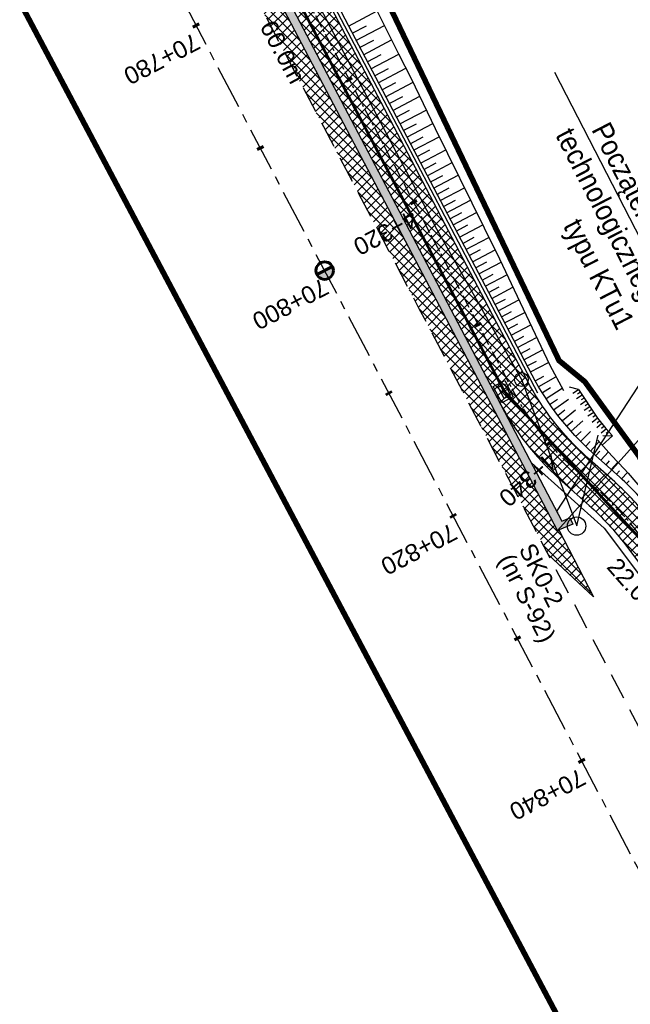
# Model space of a CAD drawing. Header units: metres. Extents: x 7529682 to 7533711, y 5721186 to 5727842.
# Tile 4 of 112: x 7531697 to 7531742, y 5723923 to 5723994. Entities that reach past the tile are written whole.
import ezdxf
from ezdxf import colors
from ezdxf.entities.mleader import LeaderData, LeaderLine
from ezdxf.math import Vec2, Vec3

# ---------------------------------------------------------------- set-up
doc = ezdxf.new("R2010")
doc.units = ezdxf.units.M
for name, pattern in [('817-dzialki-09-05-04$0$HIDDEN', [0.375, 0.25, -0.125]), ('CENTER', [50.8, 31.75, -6.35, 6.35, -6.35]), ('HIDDEN', [9.525, 6.35, -3.175])]:
    doc.linetypes.add(name, pattern=pattern)
for name, color, linetype in [('C-DROGI-SYTUACJA-ETYKIETY', 7, 'Continuous'), ('D-hatch-pobocza', 131, 'Continuous'), ('D-pobocza', 7, 'Continuous'), ('D-skarpa', 7, 'Continuous'), ('D-skarpa-kreskowanie', 7, 'Continuous')]:
    doc.layers.add(name, color=color, linetype=linetype)
for name, color, linetype, lineweight, true_color in [('D-bariery', 7, 'FENCELINE2', 30, 0xff0f0f), ('D-hatch-ciag-pieszo-rowerowy', 7, 'Continuous', 13, 0xff9f80), ('D-LR-etap-III', 7, '817-dzialki-09-05-04$0$HIDDEN', 50, 0xff1aff)]:
    doc.layers.add(name, color=color, linetype=linetype, lineweight=lineweight, true_color=true_color)
for name, color, linetype, lineweight in [('D-krawędzie', 7, 'Continuous', 30), ('D-obrzeża', 7, 'Continuous', 30), ('D-opisy', 7, 'Continuous', 30), ('D-oś', 10, 'CENTER', 30), ('D-ścieki', 7, 'Continuous', 30), ('Sieci-KD-proj', 2, 'KANDESZCZ_X2', 30), ('Sieci-T-kanal technologiczny', 4, 'kt kanał technologiczny', 30)]:
    doc.layers.add(name, color=color, linetype=linetype, lineweight=lineweight)
for name, color, linetype, true_color in [('D-opis-KT-dlugosci', 7, 'Continuous', 0xff8000), ('D-opis-KT-studnie', 7, 'Continuous', 0xff8000), ('poprzeczki', 7, 'Continuous', 0x0000c7)]:
    doc.layers.add(name, color=color, linetype=linetype, true_color=true_color)
doc.styles.add('ARIAL', font='arial.ttf', dxfattribs={"height": 1})
doc.styles.add('DIMTEXT', font='simplex.shx', dxfattribs={"width": 0.7})
doc.styles.get("Standard").update_dxf_attribs({"font": 'arial.ttf'})
doc.linetypes.add('FENCELINE2', pattern='A,6.35,-2.54,[132,ltypeshp.shx,S=2.54,R=0,X=-2.54,Y=0],-2.54,25.4', length=36.83)
doc.linetypes.add('KANDESZCZ_X2', pattern='A,4.366477,-0.326302,["kd",DIMTEXT,S=1.28,R=0,X=0,Y=-0.405864],-2.036296,4.465198', length=11.194273)
doc.linetypes.add('kt kanał technologiczny', pattern='A,1,-0.8,["kt",Standard,S=0.5,R=0,X=-0.7,Y=-0.15],-0.3', length=2.1)
pattern_1 = [(45, (0, 0), (-0.33675960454, 0.33675960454), []), (135, (0, 0), (-0.33675960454, -0.33675960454), [])]

# ---------------------------------------------------------------- blocks, each defined once
blk = doc.blocks.new('kilometraz')
at = {"linetype": 'ByBlock', "lineweight": -2}
blk.add_hatch(color=0, dxfattribs=at).paths.add_polyline_path([(0, -0.28125, 0.41421356), (0.28125, 0, 0.41421356), (0, 0.28125)])
at = {"color": 0, "linetype": 'ByBlock', "lineweight": -2}
blk.add_line((0, 0.28125), (0, -0.28125), dxfattribs=at)
blk.add_circle((0, 0), 0.28125, dxfattribs=at)
blk = doc.blocks.new('AeccTickLine')
at = {"color": 0, "linetype": 'ByBlock', "lineweight": -2}
blk.add_line((0, 1), (0, -1), dxfattribs=at)
blk = doc.blocks.new('SKR2')
at = {"layer": 'Sieci-T-kanal technologiczny', "color": 2, "lineweight": 25}
for points in [[(0.028, -0.188), (0.958, -1.153), (0.282, -1.805), (-0.648, -0.84)], [(-0.038, -0.537), (0.607, -1.206), (0.233, -1.567), (-0.412, -0.898)]]:
    blk.add_lwpolyline(points, close=True, dxfattribs=at)
blk.add_lwpolyline([(-0.09, -1.232), (0.285, -0.872)], dxfattribs=at)

msp = doc.modelspace()

# ---------------------------------------------------------------- hatches: boundary and pattern name
at = {"layer": 'D-hatch-ciag-pieszo-rowerowy'}
h = msp.add_hatch(dxfattribs=at)
h.set_pattern_fill('ANSI37', color=256, scale=0.15, style=0)
h.set_pattern_definition(pattern_1)
h.paths.add_polyline_path([(7531670.459, 5724086.719), (7531652.861, 5724119.415), (7531649.994, 5724119.544), (7531666.66, 5724088.578), (7531679.391, 5724065.76), (7531684.868, 5724055.947), (7531688.519, 5724049.118), (7531697.217, 5724032.629), (7531705.519, 5724016.848), (7531710.985, 5724006.444), (7531717.725, 5723993.613), (7531720.609, 5723993.497), (7531714.804, 5724004.546), (7531709.338, 5724014.95), (7531701.035, 5724030.733), (7531692.333, 5724047.23), (7531688.668, 5724054.085), (7531683.18, 5724063.918)])
h = msp.add_hatch(dxfattribs=at)
h.set_pattern_fill('ANSI37', color=256, scale=0.15, style=0)
h.set_pattern_definition(pattern_1)
h.paths.add_polyline_path([(7531754.352, 5723930.752), (7531754.819, 5723928.454), (7531757.839, 5723926.145), (7531757.375, 5723928.427)])
h.paths.add_polyline_path([(7531731.715, 5723966.988), (7531733.968, 5723968.068), (7531731.885, 5723972.032), (7531724.979, 5723985.179), (7531720.609, 5723993.497), (7531717.725, 5723993.613), (7531728.066, 5723973.93)])
h = msp.add_hatch(dxfattribs=at)
h.set_pattern_fill('ANSI37', color=256, scale=0.15, style=0)
h.set_pattern_definition(pattern_1)
h.paths.add_polyline_path([(7531742.14, 5723956.76, 0.048597), (7531739.516, 5723959.617), (7531737.423, 5723961.493, -0.08906), (7531733.076, 5723967.067), (7531732.835, 5723967.525), (7531731.715, 5723966.988), (7531732.083, 5723966.286, 0.089262), (7531736.437, 5723960.698), (7531738.591, 5723958.767, -0.048597), (7531741.215, 5723955.911), (7531749.479, 5723944.943, -0.1118), (7531753.106, 5723936.888), (7531754.352, 5723930.752), (7531755.864, 5723929.59), (7531754.274, 5723937.414, 0.1118), (7531750.648, 5723945.469)])
h.paths.add_polyline_path([(7531743.065, 5723957.61, 0.048597), (7531740.441, 5723960.466), (7531738.437, 5723962.263, -0.089262), (7531734.082, 5723967.852), (7531733.968, 5723968.068), (7531732.835, 5723967.525), (7531733.076, 5723967.067, 0.08906), (7531737.423, 5723961.493), (7531739.516, 5723959.617, -0.048597), (7531742.14, 5723956.76), (7531750.648, 5723945.469, -0.1118), (7531754.274, 5723937.414), (7531755.864, 5723929.59), (7531757.375, 5723928.427), (7531755.443, 5723937.941, 0.1118), (7531751.816, 5723945.995)])
at = {"layer": 'D-hatch-pobocza'}
h = msp.add_hatch(dxfattribs=at)
h.set_pattern_fill('ANSI37', color=256, scale=0.15, style=0)
h.set_pattern_definition(pattern_1)
h.paths.add_polyline_path([(7531641.558, 5724137.252), (7531638.974, 5724135.896), (7531641.007, 5724132.022), (7531664.906, 5724087.617), (7531677.644, 5724064.786), (7531683.112, 5724054.988), (7531686.753, 5724048.18), (7531695.448, 5724031.697), (7531703.749, 5724015.917), (7531709.214, 5724005.514), (7531719.389, 5723986.147), (7531726.295, 5723973), (7531732.741, 5723960.736), (7531735.13, 5723956.19), (7531735.64, 5723955.219), (7531738.921, 5723952.151), (7531736.413, 5723957.005), (7531736.306, 5723956.962), (7531727.535, 5723973.651), (7531720.628, 5723986.798), (7531710.454, 5724006.165), (7531704.988, 5724016.569), (7531696.686, 5724032.349), (7531687.989, 5724048.837), (7531684.341, 5724055.659), (7531678.867, 5724065.468), (7531666.134, 5724088.29), (7531645.571, 5724126.496, -0.044899), (7531643.415, 5724131.539)])
at = {"layer": 'D-ścieki', "linetype": 'ByBlock', "true_color": 0x00cccc}
h = msp.add_hatch(color=132, dxfattribs=at)
edge = h.paths.add_edge_path()
edge.add_line((7531642.006, 5724137.812), (7531641.436, 5724137.627))
edge.add_line((7531641.436, 5724137.627), (7531643.415, 5724131.539))
edge.add_arc((7531672.516, 5724140.998), 30.6, 198.0068, 208.28993)
edge.add_line((7531645.571, 5724126.496), (7531666.134, 5724088.29))
edge.add_line((7531666.134, 5724088.29), (7531678.867, 5724065.468))
edge.add_line((7531678.867, 5724065.468), (7531684.341, 5724055.659))
edge.add_line((7531684.341, 5724055.659), (7531687.989, 5724048.837))
edge.add_line((7531687.989, 5724048.837), (7531696.686, 5724032.349))
edge.add_line((7531696.686, 5724032.349), (7531704.988, 5724016.569))
edge.add_line((7531704.988, 5724016.569), (7531710.454, 5724006.165))
edge.add_line((7531710.454, 5724006.165), (7531727.535, 5723973.651))
edge.add_line((7531727.535, 5723973.651), (7531736.306, 5723956.962))
edge.add_line((7531736.306, 5723956.962), (7531737.416, 5723957.405))
edge.add_line((7531737.416, 5723957.405), (7531737.21, 5723957.862))
edge.add_line((7531737.21, 5723957.862), (7531736.632, 5723957.631))
edge.add_line((7531736.632, 5723957.631), (7531728.066, 5723973.93))
edge.add_line((7531728.066, 5723973.93), (7531710.985, 5724006.444))
edge.add_line((7531710.985, 5724006.444), (7531705.519, 5724016.848))
edge.add_line((7531705.519, 5724016.848), (7531697.217, 5724032.629))
edge.add_line((7531697.217, 5724032.629), (7531688.519, 5724049.118))
edge.add_line((7531688.519, 5724049.118), (7531684.868, 5724055.947))
edge.add_line((7531684.868, 5724055.947), (7531679.391, 5724065.76))
edge.add_line((7531679.391, 5724065.76), (7531666.66, 5724088.578))
edge.add_line((7531666.66, 5724088.578), (7531646.099, 5724126.78))
edge.add_arc((7531672.516, 5724140.998), 30, 198.0068, 208.28993, ccw=False)
edge.add_line((7531643.985, 5724131.724), (7531642.012, 5724137.794))
edge.add_arc((7531613.482, 5724128.52), 30, 18.0068, 18.04311)

# ---------------------------------------------------------------- linework, layer by layer
at = {"layer": 'D-bariery', "ltscale": 0.05, "flags": 128}
msp.add_lwpolyline([(7531734.881, 5723966.869), (7531732.106, 5723972.149), (7531725.2, 5723985.295), (7531715.025, 5724004.662), (7531709.56, 5724015.066), (7531701.256, 5724030.849), (7531692.554, 5724047.347), (7531688.887, 5724054.205), (7531683.398, 5724064.039), (7531670.678, 5724086.839), (7531650.127, 5724125.022, -0.044899), (7531648.207, 5724129.513), (7531644.999, 5724139.382)], format="xyb", dxfattribs=at)
at = {"layer": 'D-krawędzie', "linetype": 'HIDDEN', "ltscale": 0.3, "flags": 128}
for points in [[(7530572.01, 5726166.06), (7530599.74, 5726113.52), (7530641.555, 5726032.008), (7530660.961, 5725995.07), (7530689.128, 5725941.54), (7530707.336, 5725907.032), (7530725.256, 5725873.093), (7530743.97, 5725837.654), (7530770.527, 5725787.119), (7530787.864, 5725754.267), (7530809.898, 5725712.542), (7530824.739, 5725684.389), (7530840.856, 5725653.693), (7530860.675, 5725616.154), (7530865.283, 5725607.394), (7530878.05, 5725583.08), (7530918.172, 5725507.178), (7530950.163, 5725446.305), (7530993.419, 5725364.265), (7531022.766, 5725308.719), (7531053.81, 5725249.872), (7531081.166, 5725197.875), (7531103.902, 5725154.541), (7531128.123, 5725108.448), (7531149.3, 5725068.25), (7531167.38, 5725033.767), (7531197.165, 5724976.988), (7531228.151, 5724918.034), (7531253.153, 5724870.491), (7531286.796, 5724806.654), (7531306.74, 5724768.665), (7531335.094, 5724714.652), (7531357.319, 5724672.439), (7531373.645, 5724641.454), (7531392.162, 5724605.999), (7531418.48, 5724555.853), (7531439.727, 5724515.582), (7531476.36, 5724446.19), (7531491.8, 5724416.76), (7531531.9, 5724339.933), (7531557.227, 5724291.659), (7531569.852, 5724267.577), (7531591.376, 5724226.548), (7531610.004, 5724191.103), (7531616.883, 5724177.999), (7531629.985, 5724153.025), (7531641.007, 5724132.022), (7531664.906, 5724087.617), (7531677.644, 5724064.786), (7531683.112, 5724054.988), (7531686.753, 5724048.18), (7531695.448, 5724031.697), (7531703.749, 5724015.917), (7531709.214, 5724005.514), (7531719.389, 5723986.147), (7531726.295, 5723973), (7531732.741, 5723960.736), (7531735.13, 5723956.19)], [(7531758.38, 5723911.96), (7531735.13, 5723956.19)]]:
    msp.add_lwpolyline(points, dxfattribs=at)
at = {"layer": 'D-LR-etap-III', "ltscale": 10, "flags": 128}
msp.add_lwpolyline([(7531750.474, 5723895.103, 0.4, 0.4, 0), (7531750.505, 5723895.13, 0.4, 0.4, 0), (7531682.71, 5724022.92, 0.4, 0.4, 0), (7531619.177, 5724147.204, 0.4, 0.4, 0), (7531592.309, 5724198.489, 0.4, 0.4, 0), (7531553.264, 5724272.919, 0.4, 0.4, 0), (7531504.02, 5724366.79, 0.4, 0.4, 0), (7531482.09, 5724407.62, 0.4, 0.4, 0), (7531412.35, 5724541.183, 0.4, 0.4, 0), (7531388.464, 5724586.93, 0.4, 0.4, 0), (7531345.12, 5724669.94, 0.4, 0.4, 0), (7531127.66, 5725081.67, 0.4, 0.4, 0), (7531059.253, 5725211.041, 0.4, 0.4, 0), (7531008.007, 5725307.954, 0.4, 0.4, 0), (7530964.182, 5725390.836, 0.4, 0.4, 0), (7530914.557, 5725484.684, 0.4, 0.4, 0), (7530865.243, 5725577.494, 0.4, 0.4, 0), (7530840.085, 5725624.059, 0.4, 0.4, 0), (7530802.56, 5725694.925, 0.4, 0.4, 0), (7530755.54, 5725787.51, 0.4, 0.4, 0), (7530708.718, 5725876.303, 0.4, 0.4, 0), (7530695.12, 5725902.09, 0.4, 0.4, 0), (7530642.914, 5726001.078, 0.4, 0.4, 0), (7530634.935, 5726016.147, 0.4, 0.4, 0), (7530610.82, 5726061.93, 0.4, 0.4, 0), (7530610.82, 5726061.93, 0.4, 0.4, 0), (7530607.21, 5726063.51, 0.4, 0.4, 0), (7530597.42, 5726080.68, 0.4, 0.4, 0), (7530591.16, 5726088.44, 0.4, 0.4, 0), (7530581.28, 5726107.21, 0.4, 0.4, 0), (7530571.29, 5726130.56, 0.4, 0.4, 0), (7530549.555, 5726171.527, 0.4, 0.4, 0), (7530531.014, 5726206.474, 0.4, 0.4, 0), (7530516.461, 5726236.017, 0.4, 0.4, 0), (7530500.799, 5726266.141, 0.4, 0.4, 0), (7530491.35, 5726283.94, 0.4, 0.4, 0), (7530482.4, 5726303.41, 0.4, 0.4, 0), (7530482.4, 5726303.41, 0.4, 0.4, 0), (7530450.41, 5726357.28, 0.4, 0.4, 0), (7530397.759, 5726458.5, 0.4, 0.4, 0), (7530334.708, 5726583.665, 0.4, 0.4, 0), (7530303.939, 5726645.168, 0.4, 0.4, 0), (7530300.51, 5726651.778, 0.4, 0.4, 0), (7530289.214, 5726671.967, 0.4, 0.4, 0), (7530281.54, 5726685.57, 0.4, 0.4, 0), (7530261.371, 5726724.163, 0.4, 0.4, 0), (7530254.03, 5726738.21, 0.4, 0.4, 0), (7530197.22, 5726845.06, 0.4, 0.4, 0), (7530194.71, 5726849.15, 0.4, 0.4, 0), (7530195.92, 5726850.75, 0.4, 0.4, 0), (7530170.547, 5726892.961, 0.4, 0.4, 0), (7530143.175, 5726945.066, 0.4, 0.4, 0), (7530105.06, 5727018.32, 0.4, 0.4, 0), (7530100.06, 5727027.16, 0.4, 0.4, 0), (7530062.319, 5727099.625, 0.4, 0.4, 0), (7530015.379, 5727189.42, 0.4, 0.4, 0), (7529983.208, 5727250.207, 0.4, 0.4, 0), (7529953.284, 5727306.747, 0.4, 0.4, 0), (7529900.671, 5727406.159, 0.4, 0.4, 0), (7529890.63, 5727425.131, 0.4, 0.4, 0), (7529875.155, 5727454.426, 0.4, 0.4, 0), (7529857.56, 5727487.787, 0.4, 0.4, 0), (7529835.194, 5727530.193, 0.4, 0.4, 0), (7529811.741, 5727574.662, 0.4, 0.4, 0), (7529792.102, 5727611.923, 0.4, 0.4, 0), (7529768.066, 5727657.47, 0.4, 0.4, 0), (7529755.211, 5727682.131, 0.4, 0.4, 0), (7529753.31, 5727681.13, 0.4, 0.4, 0), (7529739.21, 5727707.77, 0.4, 0.4, 0), (7529735.395, 5727711.252, 0.4, 0.4, 0), (7529725.42, 5727730.2, 0.4, 0.4, 0), (7529723.55, 5727729.88, 0.4, 0.4, 0), (7529695.567, 5727782.932, 0.4, 0.4, 0), (7529717.68, 5727794.024, 0.4, 0.4, 0), (7529736.275, 5727758.647, 0.4, 0.4, 0), (7529736.275, 5727758.647, 0.4, 0.4, 0), (7529744.511, 5727750.406, 0.4, 0.4, 0), (7529744.511, 5727750.406, 0.4, 0.4, 0), (7529750.283, 5727738.55, 0.4, 0.4, 0), (7529777.109, 5727687.569, 0.4, 0.4, 0), (7529796.515, 5727651.33, 0.4, 0.4, 0), (7529814.938, 5727616.793, 0.4, 0.4, 0), (7529839.007, 5727572.304, 0.4, 0.4, 0), (7529860.618, 5727532.509, 0.4, 0.4, 0), (7529882.349, 5727491.504, 0.4, 0.4, 0), (7529904.865, 5727449.096, 0.4, 0.4, 0), (7529920.747, 5727418.885, 0.4, 0.4, 0), (7529946.677, 5727368.547, 0.4, 0.4, 0), (7529972.025, 5727320.573, 0.4, 0.4, 0), (7529987.74, 5727290.153, 0.4, 0.4, 0), (7529996.497, 5727273.662, 0.4, 0.4, 0), (7530017.541, 5727234.203, 0.4, 0.4, 0), (7530033.054, 5727204.864, 0.4, 0.4, 0), (7530051.623, 5727170.223, 0.4, 0.4, 0), (7530069.277, 5727137.016, 0.4, 0.4, 0), (7530089.385, 5727097.534, 0.4, 0.4, 0), (7530109.713, 5727060.747, 0.4, 0.4, 0), (7530136.77, 5727011.64, 0.4, 0.4, 0), (7530162.447, 5726962.744, 0.4, 0.4, 0), (7530187.674, 5726916.992, 0.4, 0.4, 0), (7530207.821, 5726879.335, 0.4, 0.4, 0), (7530230.626, 5726834.519, 0.4, 0.4, 0), (7530262.288, 5726776.618, 0.4, 0.4, 0), (7530277.51, 5726760.213, 0.4, 0.4, 0), (7530286.037, 5726744.107, 0.4, 0.4, 0), (7530288.097, 5726735.884, 0.4, 0.4, 0), (7530290.394, 5726725.047, 0.4, 0.4, 0), (7530296.177, 5726713.583, 0.4, 0.4, 0), (7530302.726, 5726701.182, 0.4, 0.4, 0), (7530325.685, 5726657.466, 0.4, 0.4, 0), (7530343.244, 5726623.649, 0.4, 0.4, 0), (7530360.23, 5726591.747, 0.4, 0.4, 0), (7530383.209, 5726548.059, 0.4, 0.4, 0), (7530406.018, 5726503.606, 0.4, 0.4, 0), (7530427.465, 5726462.62, 0.4, 0.4, 0), (7530447.928, 5726424.388, 0.4, 0.4, 0), (7530471.127, 5726379.921, 0.4, 0.4, 0), (7530490.501, 5726343.033, 0.4, 0.4, 0), (7530509.499, 5726306.733, 0.4, 0.4, 0), (7530529.89, 5726267.244, 0.4, 0.4, 0), (7530543.852, 5726238.99, 0.4, 0.4, 0), (7530554.809, 5726218.944, 0.4, 0.4, 0), (7530559.027, 5726212.223, 0.4, 0.4, 0), (7530563.061, 5726206.41, 0.4, 0.4, 0), (7530566.934, 5726200.464, 0.4, 0.4, 0), (7530569.771, 5726194.902, 0.4, 0.4, 0), (7530571.473, 5726191.282, 0.4, 0.4, 0), (7530572.839, 5726188.025, 0.4, 0.4, 0), (7530575.295, 5726182.035, 0.4, 0.4, 0), (7530579.737, 5726173.306, 0.4, 0.4, 0), (7530583.3, 5726167.41, 0.4, 0.4, 0), (7530593.4, 5726163.33, 0.4, 0.4, 0), (7530598.618, 5726155.264, 0.4, 0.4, 0), (7530608.258, 5726140.497, 0.4, 0.4, 0), (7530603.27, 5726136.83, 0.4, 0.4, 0), (7530606.53, 5726131.84, 0.4, 0.4, 0), (7530604.239, 5726124.217, 0.4, 0.4, 0), (7530605.847, 5726121.63, 0.4, 0.4, 0), (7530608.972, 5726116.164, 0.4, 0.4, 0), (7530618.114, 5726097.791, 0.4, 0.4, 0), (7530651.213, 5726034.96, 0.4, 0.4, 0), (7530670.244, 5725998.611, 0.4, 0.4, 0), (7530698.075, 5725945.953, 0.4, 0.4, 0), (7530716.506, 5725911.305, 0.4, 0.4, 0), (7530735.223, 5725875.667, 0.4, 0.4, 0), (7530752.504, 5725842.155, 0.4, 0.4, 0), (7530778.311, 5725793.501, 0.4, 0.4, 0), (7530797.5, 5725756.382, 0.4, 0.4, 0), (7530812.519, 5725728.289, 0.4, 0.4, 0), (7530820.039, 5725713.16, 0.4, 0.4, 0), (7530822.422, 5725710.194, 0.4, 0.4, 0), (7530833.155, 5725688.801, 0.4, 0.4, 0), (7530849.629, 5725656.159, 0.4, 0.4, 0), (7530867.983, 5725621.964, 0.4, 0.4, 0), (7530872.63, 5725612.888, 0.4, 0.4, 0), (7530880.354, 5725597.595, 0.4, 0.4, 0), (7530883.839, 5725593.389, 0.4, 0.4, 0), (7530891.782, 5725587.763, 0.4, 0.4, 0), (7530895.039, 5725584.281, 0.4, 0.4, 0), (7530897.034, 5725580.941, 0.4, 0.4, 0), (7530900.952, 5725579.946, 0.4, 0.4, 0), (7530904.81, 5725571.977, 0.4, 0.4, 0), (7530903.682, 5725568.566, 0.4, 0.4, 0), (7530908.901, 5725558.845, 0.4, 0.4, 0), (7530910.252, 5725545.672, 0.4, 0.4, 0), (7530912.873, 5725538.646, 0.4, 0.4, 0), (7530945.278, 5725478.464, 0.4, 0.4, 0), (7530959.692, 5725450.246, 0.4, 0.4, 0), (7531002.827, 5725368.192, 0.4, 0.4, 0), (7531044.704, 5725290.314, 0.4, 0.4, 0), (7531064.099, 5725253.213, 0.4, 0.4, 0), (7531083.01, 5725216.678, 0.4, 0.4, 0), (7531113.013, 5725158.466, 0.4, 0.4, 0), (7531137.364, 5725113.071, 0.4, 0.4, 0), (7531150.831, 5725086.712, 0.4, 0.4, 0), (7531159.746, 5725076.641, 0.4, 0.4, 0), (7531166.31, 5725074.58, 0.4, 0.4, 0), (7531172.29, 5725062.58, 0.4, 0.4, 0), (7531170.59, 5725055.606, 0.4, 0.4, 0), (7531173.733, 5725044.081, 0.4, 0.4, 0), (7531215.342, 5724964.86, 0.4, 0.4, 0), (7531238.054, 5724921.685, 0.4, 0.4, 0), (7531262.39, 5724875.283, 0.4, 0.4, 0), (7531295.587, 5724811.266, 0.4, 0.4, 0), (7531348.488, 5724712.363, 0.4, 0.4, 0), (7531363.741, 5724682.684, 0.4, 0.4, 0), (7531366.987, 5724675.865, 0.4, 0.4, 0), (7531382.541, 5724646.111, 0.4, 0.4, 0), (7531401.299, 5724610.875, 0.4, 0.4, 0), (7531428.965, 5724558.862, 0.4, 0.4, 0), (7531449.111, 5724520.398, 0.4, 0.4, 0), (7531477.293, 5724465.831, 0.4, 0.4, 0), (7531500.996, 5724421.113, 0.4, 0.4, 0), (7531512.122, 5724400.549, 0.4, 0.4, 0), (7531513.782, 5724396.757, 0.4, 0.4, 0), (7531526.32, 5724379.39, 0.4, 0.4, 0), (7531566.784, 5724302.736, 0.4, 0.4, 0), (7531612.277, 5724225.61, 0.4, 0.4, 0), (7531620.493, 5724210.548, 0.4, 0.4, 0), (7531631.578, 5724196.258, 0.4, 0.4, 0), (7531653.484, 5724152.434, 0.4, 0.4, 0), (7531661.151, 5724128.494, 0.4, 0.4, 0), (7531673.881, 5724101.186, 0.4, 0.4, 0), (7531684.691, 5724081.184, 0.4, 0.4, 0), (7531699.212, 5724051.17, 0.4, 0.4, 0), (7531704.034, 5724040.584, 0.4, 0.4, 0), (7531704.034, 5724040.584, 0.4, 0.4, 0), (7531703.913, 5724037.17, 0.4, 0.4, 0), (7531736.42, 5723969.232, 0.4, 0.4, 0), (7531738.285, 5723967.699, 0.4, 0.4, 0), (7531742.181, 5723962.346, 0.4, 0.4, 0), (7531744.286, 5723958.616, 0.4, 0.4, 0), (7531755.393, 5723944.193, 0.4, 0.4, 0), (7531758.69, 5723936.76, 0.4, 0.4, 0), (7531780.08, 5723929.25, 0.4, 0.4, 0), (7531792.612, 5723906.338, 0.4, 0.4, 0), (7531792.612, 5723906.338, 0.4, 0.4, 0), (7531756.962, 5723883.055, 0.4, 0.4, 0), (7531750.46, 5723895.13, 0.4, 0.4, 0), (7531750.46, 5723895.13, 0, 0, 0)], format="xyseb", dxfattribs=at)
at = {"layer": 'D-obrzeża'}
for points in [[(7531780.894, 5723900.509), (7531779.425, 5723903.067, 0.118613), (7531777.818, 5723904.767), (7531765.06, 5723913.076, -0.200916), (7531758.547, 5723922.659), (7531755.443, 5723937.941, 0.1118), (7531751.816, 5723945.995), (7531743.065, 5723957.61, 0.048597), (7531740.441, 5723960.466), (7531738.437, 5723962.263, -0.089262), (7531734.082, 5723967.852), (7531731.885, 5723972.032), (7531724.979, 5723985.179), (7531714.804, 5724004.546), (7531709.338, 5724014.95), (7531701.035, 5724030.733), (7531692.333, 5724047.23), (7531688.668, 5724054.085), (7531683.18, 5724063.918), (7531670.459, 5724086.719), (7531649.907, 5724124.904, -0.044899), (7531647.969, 5724129.436), (7531644.775, 5724139.264)], [(7531732.083, 5723966.286, 0.089262), (7531736.437, 5723960.698), (7531738.591, 5723958.767, -0.048597), (7531741.215, 5723955.911), (7531749.479, 5723944.943, -0.1118), (7531753.106, 5723936.888), (7531756.305, 5723921.136, 0.200916), (7531762.819, 5723911.553), (7531767.399, 5723908.569, -0.118613), (7531773.828, 5723901.77), (7531776.05, 5723897.9)]]:
    msp.add_lwpolyline(points, format="xyb", dxfattribs=at)
at = {"layer": 'D-opisy', "linetype": 'Continuous'}
msp.add_line((7531736.306, 5723956.962), (7531763.005, 5723986.747), dxfattribs=at)
at = {"layer": 'D-oś', "ltscale": 0.1}
msp.add_lwpolyline([(7531812.381, 5723798.617), (7531655.397, 5724097.9), (7531637.916, 5724130.379), (7531626.886, 5724151.399), (7531613.784, 5724176.372), (7531606.906, 5724189.475), (7531588.276, 5724224.922), (7531566.752, 5724265.952), (7531554.126, 5724290.035), (7531528.89, 5724338.207), (7531488.683, 5724414.901), (7531465.302, 5724459.448)], dxfattribs=at)
at = {"layer": 'D-oś', "ltscale": 0.03}
msp.add_lwpolyline([(7531617.003, 5724190.143), (7531641.087, 5724144.244, -0.042262), (7531643.052, 5724139.579), (7531645.974, 5724130.59, 0.044899), (7531648.088, 5724125.646), (7531669.363, 5724086.118), (7531687.571, 5724053.485), (7531733.076, 5723967.067, 0.08906), (7531737.423, 5723961.493), (7531739.516, 5723959.617, -0.048597), (7531742.14, 5723956.76), (7531750.648, 5723945.469, -0.1118), (7531754.274, 5723937.414), (7531757.426, 5723921.898, 0.200916), (7531763.94, 5723912.314), (7531771.974, 5723907.082, -0.131228), (7531777.15, 5723901.327), (7531783.375, 5723889.12)], format="xyb", dxfattribs=at)
at = {"layer": 'D-pobocza'}
for points in [[(7531757.98, 5723927.962), (7531755.91, 5723938.151, 0.1118), (7531752.284, 5723946.206), (7531743.435, 5723957.949, 0.048597), (7531740.811, 5723960.806), (7531738.837, 5723962.576, -0.089262), (7531734.483, 5723968.164), (7531732.328, 5723972.265), (7531725.421, 5723985.411), (7531715.247, 5724004.778), (7531709.781, 5724015.183), (7531701.478, 5724030.966), (7531692.775, 5724047.464), (7531689.107, 5724054.325), (7531683.616, 5724064.161), (7531670.897, 5724086.959), (7531650.347, 5724125.141, -0.044899), (7531648.445, 5724129.59), (7531645.224, 5724139.5)], [(7531734.425, 5723961.831), (7531739.672, 5723957.127), (7531749.012, 5723944.733, -0.1118), (7531752.638, 5723936.678), (7531753.747, 5723931.218)]]:
    msp.add_lwpolyline(points, format="xyb", dxfattribs=at)
msp.add_lwpolyline([(7531736.413, 5723957.005), (7531738.921, 5723952.151), (7531735.64, 5723955.219)], dxfattribs=at)
at = {"layer": 'D-skarpa', "linetype": 'Continuous'}
for points in [[(7531722.133, 5723996.757), (7531724.819, 5723991.391), (7531725.74, 5723989.615), (7531726.598, 5723987.807), (7531727.469, 5723986.005), (7531731.004, 5723978.825), (7531731.451, 5723977.93), (7531731.895, 5723977.034), (7531735.751, 5723968.893), (7531735.751, 5723968.893), (7531736.745, 5723967.058)], [(7531737.408, 5723966.874), (7531737.826, 5723967.149), (7531737.174, 5723967.308)], [(7531737.826, 5723967.149), (7531737.826, 5723967.149), (7531739.202, 5723965.066), (7531739.807, 5723964.322), (7531740.277, 5723963.787), (7531739.546, 5723963.122)], [(7531739.585, 5723963.817), (7531740.277, 5723963.787)], [(7531739.212, 5723963.488), (7531740.243, 5723962.355), (7531741.121, 5723961.407), (7531741.417, 5723961.086), (7531742.377, 5723959.956)]]:
    msp.add_lwpolyline(points, dxfattribs=at)
at = {"layer": 'D-skarpa-kreskowanie', "linetype": 'Continuous'}
for p, q in [((7531721.194, 5723993.389, 110.982), (7531723.272, 5723994.483, 109.416)), ((7531721.467, 5723992.869, 110.966), (7531722.501, 5723993.414, 110.187)), ((7531721.741, 5723992.35, 110.95), (7531723.797, 5723993.433, 109.4)), ((7531722.012, 5723991.836, 110.934), (7531723.035, 5723992.374, 110.164)), ((7531722.282, 5723991.322, 110.919), (7531724.318, 5723992.393, 109.385)), ((7531722.55, 5723990.813, 110.903), (7531723.563, 5723991.346, 110.14)), ((7531722.818, 5723990.304, 110.888), (7531724.833, 5723991.365, 109.37)), ((7531723.083, 5723989.8, 110.872), (7531724.089, 5723990.33, 110.115)), ((7531723.349, 5723989.297, 110.857), (7531725.357, 5723990.354, 109.344)), ((7531723.613, 5723988.795, 110.842), (7531724.615, 5723989.322, 110.087)), ((7531723.877, 5723988.293, 110.827), (7531725.869, 5723989.342, 109.326)), ((7531724.14, 5723987.795, 110.811), (7531725.125, 5723988.314, 110.069)), ((7531724.402, 5723987.297, 110.796), (7531726.352, 5723988.324, 109.327)), ((7531724.659, 5723986.809, 110.781), (7531725.624, 5723987.317, 110.054)), ((7531724.915, 5723986.321, 110.767), (7531726.829, 5723987.329, 109.325)), ((7531725.167, 5723985.843, 110.752), (7531726.116, 5723986.342, 110.037)), ((7531725.419, 5723985.364, 110.738), (7531727.3, 5723986.355, 109.32)), ((7531725.667, 5723984.894, 110.723), (7531726.599, 5723985.385, 110.02)), ((7531725.914, 5723984.424, 110.709), (7531727.767, 5723985.4, 109.313)), ((7531726.158, 5723983.961, 110.695), (7531727.078, 5723984.445, 110.002)), ((7531726.402, 5723983.498, 110.681), (7531728.23, 5723984.46, 109.304)), ((7531726.643, 5723983.041, 110.667), (7531727.55, 5723983.519, 109.983)), ((7531726.883, 5723982.584, 110.653), (7531728.686, 5723983.533, 109.295)), ((7531727.121, 5723982.133, 110.639), (7531728.016, 5723982.605, 109.965)), ((7531727.358, 5723981.683, 110.626), (7531729.136, 5723982.619, 109.286)), ((7531727.592, 5723981.238, 110.612), (7531728.475, 5723981.703, 109.947)), ((7531727.826, 5723980.794, 110.599), (7531729.58, 5723981.717, 109.277)), ((7531728.059, 5723980.351, 110.585), (7531728.93, 5723980.81, 109.929)), ((7531728.292, 5723979.909, 110.572), (7531730.022, 5723980.82, 109.268)), ((7531728.525, 5723979.466, 110.558), (7531729.384, 5723979.919, 109.911)), ((7531728.758, 5723979.024, 110.545), (7531730.464, 5723979.922, 109.259)), ((7531728.991, 5723978.581, 110.531), (7531729.838, 5723979.028, 109.893)), ((7531729.224, 5723978.139, 110.518), (7531730.906, 5723979.025, 109.25)), ((7531729.457, 5723977.697, 110.504), (7531730.292, 5723978.137, 109.875)), ((7531729.69, 5723977.254, 110.491), (7531731.352, 5723978.129, 109.239)), ((7531729.923, 5723976.812, 110.477), (7531730.748, 5723977.247, 109.855)), ((7531730.156, 5723976.369, 110.464), (7531731.796, 5723977.233, 109.228)), ((7531730.389, 5723975.927, 110.451), (7531731.201, 5723976.355, 109.838)), ((7531730.622, 5723975.485, 110.437), (7531732.228, 5723976.33, 109.227)), ((7531730.855, 5723975.042, 110.424), (7531731.648, 5723975.46, 109.825)), ((7531731.088, 5723974.6, 110.41), (7531732.656, 5723975.426, 109.228)), ((7531731.321, 5723974.157, 110.397), (7531732.096, 5723974.565, 109.813)), ((7531731.553, 5723973.715, 110.383), (7531733.085, 5723974.521, 109.229)), ((7531731.786, 5723973.273, 110.37), (7531732.543, 5723973.671, 109.8)), ((7531732.019, 5723972.83, 110.356), (7531733.513, 5723973.617, 109.231)), ((7531732.252, 5723972.388, 110.343), (7531732.99, 5723972.776, 109.787)), ((7531732.485, 5723971.945, 110.329), (7531733.942, 5723972.712, 109.232)), ((7531732.718, 5723971.503, 110.316), (7531733.437, 5723971.881, 109.774)), ((7531732.951, 5723971.06, 110.303), (7531734.37, 5723971.808, 109.233)), ((7531733.184, 5723970.618, 110.289), (7531733.884, 5723970.987, 109.762)), ((7531733.417, 5723970.176, 110.276), (7531734.799, 5723970.903, 109.235)), ((7531733.65, 5723969.733, 110.262), (7531734.331, 5723970.092, 109.749)), ((7531733.883, 5723969.291, 110.249), (7531735.227, 5723969.998, 109.236)), ((7531734.116, 5723968.848, 110.235), (7531734.779, 5723969.197, 109.736)), ((7531734.349, 5723968.406, 110.222), (7531735.655, 5723969.094, 109.237)), ((7531734.693, 5723967.771, 110.202), (7531735.33, 5723968.112, 109.72)), ((7531734.955, 5723967.345, 110.187), (7531736.189, 5723968.05, 109.238)), ((7531735.216, 5723966.919, 110.173), (7531735.814, 5723967.283, 109.705)), ((7531735.478, 5723966.493, 110.158), (7531736.635, 5723967.241, 109.237)), ((7531735.739, 5723966.066, 110.143), (7531736.299, 5723966.451, 109.69)), ((7531736.027, 5723965.659, 110.128), (7531737.097, 5723966.438, 109.245)), ((7531736.346, 5723965.274, 110.113), (7531736.85, 5723965.662, 109.689)), ((7531736.665, 5723964.889, 110.099), (7531737.611, 5723965.66, 109.283)), ((7531736.984, 5723964.504, 110.084), (7531737.427, 5723964.886, 109.693)), ((7531737.302, 5723964.118, 110.069), (7531738.131, 5723964.873, 109.321)), ((7531737.621, 5723963.733, 110.054), (7531738.007, 5723964.104, 109.697)), ((7531737.978, 5723963.383, 110.04), (7531738.692, 5723964.108, 109.361)), ((7531738.335, 5723963.033, 110.025), (7531738.664, 5723963.386, 109.704)), ((7531738.704, 5723962.695, 110.011), (7531739.312, 5723963.374, 109.403)), ((7531739.076, 5723962.362, 110), (7531739.364, 5723962.682, 109.712)), ((7531739.448, 5723962.028, 109.988), (7531739.99, 5723962.632, 109.447)), ((7531739.821, 5723961.694, 109.977), (7531740.075, 5723961.978, 109.723)), ((7531740.193, 5723961.36, 109.967), (7531740.671, 5723961.894, 109.49)), ((7531740.565, 5723961.027, 109.958), (7531740.789, 5723961.276, 109.735)), ((7531740.935, 5723960.69, 109.95), (7531741.359, 5723961.149, 109.534)), ((7531741.292, 5723960.34, 109.944), (7531741.494, 5723960.549, 109.75))]:
    msp.add_line(p, q, dxfattribs=at)
at = {"layer": 'D-skarpa-kreskowanie', "linetype": 'ByBlock'}
for p, q in [((7531738.101, 5723966.732), (7531737.684, 5723966.457)), ((7531737.963, 5723966.941), (7531737.755, 5723966.803)), ((7531738.239, 5723966.523), (7531738.03, 5723966.386)), ((7531738.377, 5723966.315), (7531737.96, 5723966.039)), ((7531738.652, 5723965.898), (7531738.235, 5723965.622)), ((7531738.515, 5723966.106), (7531738.306, 5723965.968)), ((7531738.79, 5723965.689), (7531738.582, 5723965.551)), ((7531738.928, 5723965.48), (7531738.511, 5723965.205)), ((7531739.202, 5723965.066), (7531738.819, 5723964.744)), ((7531739.066, 5723965.272), (7531738.857, 5723965.134)), ((7531739.524, 5723964.683), (7531739.141, 5723964.362)), ((7531739.363, 5723964.875), (7531739.171, 5723964.714)), ((7531739.845, 5723964.301), (7531739.463, 5723963.979)), ((7531739.685, 5723964.492), (7531739.493, 5723964.331)), ((7531740.006, 5723964.11), (7531739.815, 5723963.949))]:
    msp.add_line(p, q, dxfattribs=at)
at = {"layer": 'D-ścieki'}
msp.add_lwpolyline([(7531710.985, 5724006.444), (7531721.159, 5723987.077), (7531728.066, 5723973.93), (7531736.632, 5723957.631), (7531737.21, 5723957.862), (7531737.416, 5723957.405), (7531736.306, 5723956.962), (7531727.535, 5723973.651), (7531720.628, 5723986.798), (7531710.454, 5724006.165)], dxfattribs=at)
at = {"layer": 'Sieci-KD-proj', "ltscale": 0.7, "flags": 128}
msp.add_lwpolyline([(7531506.529, 5724396.606), (7531510.681, 5724396.768), (7531518.174, 5724374.538), (7531526.013, 5724359.556), (7531537.352, 5724337.955), (7531552.219, 5724309.652), (7531564.45, 5724286.205), (7531574.31, 5724267.35), (7531591.209, 5724235.135), (7531606.389, 5724206.139), (7531610.933, 5724198.783), (7531616.745, 5724187.707, -0.198912), (7531616.766, 5724187.478), (7531616.644, 5724187.087, 0.198912), (7531616.665, 5724186.859), (7531627.418, 5724166.365), (7531638.172, 5724145.872, 0.198912), (7531638.348, 5724145.725), (7531638.738, 5724145.603, -0.198912), (7531638.915, 5724145.456), (7531644.767, 5724134.303), (7531648.019, 5724127.048), (7531660.61, 5724103.647), (7531676.602, 5724074.256), (7531694.712, 5724041.321), (7531705.945, 5724019.854), (7531727.553, 5723978.741), (7531733.699, 5723967.864), (7531737.714, 5723957.28), (7531739.251, 5723963.844)], format="xyb", dxfattribs=at)
at = {"layer": 'Sieci-KD-proj', "linetype": 'ByBlock'}
for centre, radius in [((7531733.699, 5723967.864), 0.5), ((7531737.689, 5723957.273), 0.666)]:
    msp.add_circle(centre, radius, dxfattribs=at)
at = {"layer": 'Sieci-T-kanal technologiczny', "ltscale": 2}
msp.add_lwpolyline([(7531772.864, 5723900.184, 0.2, 0.2, 0), (7531759.497, 5723925.59, 0.2, 0.2, 0), (7531747.881, 5723950.283, 0.2, 0.2, 0), (7531732.46, 5723967.021, 0.2, 0.2, 0), (7531709.674, 5724010.165, 0.2, 0.2, 0), (7531681.9, 5724062.492, 0.2, 0.2, 0), (7531646.626, 5724126.948, 0.2, 0.2, 0), (7531642.295, 5724131.733, 0.2, 0.2, 0), (7531644.832, 5724141.035, 0.2, 0.2, 0), (7531630.65, 5724168.061, 0.2, 0.2, 0), (7531616.115, 5724195.762, 0.2, 0.2, 0), (7531608.361, 5724196.218, 0.2, 0.2, 0), (7531605.989, 5724204.456, 0.2, 0.2, 0), (7531555.043, 5724301.505, 0.2, 0.2, 0), (7531517.856, 5724372.791, 0.2, 0.2, 0), (7531507.909, 5724400.095, 0.2, 0.2, 0), (7531476.407, 5724460.03, 0.2, 0.2, 0)], format="xyseb", dxfattribs=at)

# ---------------------------------------------------------------- block references
at = {"layer": 'C-DROGI-SYTUACJA-ETYKIETY', "color": 7, "linetype": 'Continuous', "lineweight": 60, "xscale": 0.25, "yscale": 0.25, "zscale": 0.25, "rotation": 297.6784843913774}
for p in [(7531710.189, 5723993.442), (7531714.834, 5723984.586), (7531724.124, 5723966.875), (7531728.769, 5723958.019), (7531733.414, 5723949.163), (7531738.059, 5723940.308)]:
    msp.add_blockref('AeccTickLine', p, dxfattribs=at)
at = {"layer": 'C-DROGI-SYTUACJA-ETYKIETY', "color": 10, "linetype": 'Continuous', "lineweight": 60, "xscale": 2.249999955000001, "yscale": 2.249999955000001, "zscale": 2.249999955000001, "rotation": 297.6784843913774}
msp.add_blockref('kilometraz', (7531719.479, 5723975.73), dxfattribs=at)
at = {"layer": 'poprzeczki', "color": 7, "linetype": 'Continuous', "lineweight": 60}
for p, xscale, yscale, zscale, rotation in [((7531721.256, 5723989.514), 0.25, 0.25, 0.25, 297.7699596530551), ((7531725.915, 5723980.666), 0.25, 0.25, 0.25, 297.7699596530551), ((7531730.575, 5723971.818), 0.25, 0.25, 0.25, 297.7699596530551), ((7531735.687, 5723963.255), 0.2499999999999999, 0.2499999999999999, 0.2499999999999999, 311.0367972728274)]:
    msp.add_blockref('AeccTickLine', p, dxfattribs=dict(at, xscale=xscale, yscale=yscale, zscale=zscale, rotation=rotation))
at = {"layer": 'Sieci-T-kanal technologiczny', "rotation": 163.7707925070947}
msp.add_blockref('SKR2', (7531732.259, 5723965.984), dxfattribs=at)

# ---------------------------------------------------------------- texts
at = {"layer": 'C-DROGI-SYTUACJA-ETYKIETY', "color": 7}
for s, rotation, p in [('70+780', 207.67848, (7531710.031, 5723992.935)), ('4+320', 207.76996, (7531725.758, 5723980.16)), ('70+800', 207.67848, (7531719.321, 5723975.224)), ('4+340', 221.0368, (7531735.65, 5723962.726)), ('70+820', 207.67848, (7531728.611, 5723957.513)), ('70+840', 207.67848, (7531737.901, 5723939.801))]:
    msp.add_text(s, height=1.25, rotation=rotation, dxfattribs=at).set_placement(p)
at = {"layer": 'D-opis-KT-dlugosci', "style": 'ARIAL'}
for s, rotation, p in [('60.0m', 298.33464, (7531714.756, 5723993.364)), ('22.0m', 311.18249, (7531739.798, 5723954.286))]:
    msp.add_text(s, height=1.25, rotation=rotation, dxfattribs=at).set_placement(p)
at = {"layer": 'D-opis-KT-studnie', "insert": (7531734.594, 5723956.184, 10.12), "char_height": 1.25, "attachment_point": 1, "rotation": 297, "line_spacing_factor": 0.8, "style": 'ARIAL'}
msp.add_mtext_dynamic_manual_height_columns('SK0-2\\P(nr S-92)', width=11.25549, gutter_width=6, heights=[0], dxfattribs=at)

# ---------------------------------------------------------------- leaders
at = {"layer": 'D-opis-KT-studnie'}
ml = msp.add_multileader_mtext('Standard', dxfattribs=at)
ml.set_content('{\\W0.9;Początek kanału \\Ptechnologicznego\\Ptypu KTu1}', color=256, style='ARIAL')
ml.set_leader_properties()
ml.build(insert=Vec2(0, 0))
ml.multileader.update_dxf_attribs({"text_left_attachment_type": 6, "text_right_attachment_type": 6, "dogleg_length": 0.36, "arrow_head_size": 1.25})
ctx = ml.context
ctx.base_point, ctx.char_height, ctx.arrow_head_size, ctx.landing_gap_size, ctx.plane_origin, ctx.plane_x_axis, ctx.plane_y_axis = Vec3(7531745.122, 5723972.524), 1.5, 1.25, 1, Vec3(7531728.376, 5724009.555), Vec3(-0.457191, 0.889369), Vec3(-0.889369, -0.457191)
ctx.left_attachment, ctx.right_attachment, ctx.text_align_type = 6, 6, 2
notes = []
notes.append((ctx, [(1, (1, 1, 0), (7531745.286, 5723972.204), (-0.457191, 0.889369), 0.36, [(0, [(7531735.609, 5723957.333)], 0, [])])]))
ctx.mtext.insert, ctx.mtext.text_direction, ctx.mtext.rotation, ctx.mtext.alignment, ctx.mtext.flow_direction = Vec3(7531746.391, 5723974.301), Vec3(0.457191, -0.889369), 5.187223, 3, 5
for ctx, leaders in notes:
    for number, flags, end, landing, length, lines in leaders:
        leader = LeaderData()
        leader.index, (leader.has_last_leader_line, leader.has_dogleg_vector, leader.attachment_direction) = number, flags
        leader.last_leader_point, leader.dogleg_vector, leader.dogleg_length = Vec3(end), Vec3(landing), length
        for number, points, colour, breaks in lines:
            line = LeaderLine()
            line.index, line.vertices, line.color, line.breaks = number, Vec3.list(points), colors.encode_raw_color(colour), breaks
            leader.lines.append(line)
        ctx.leaders.append(leader)

doc.saveas('drawing.dxf')
